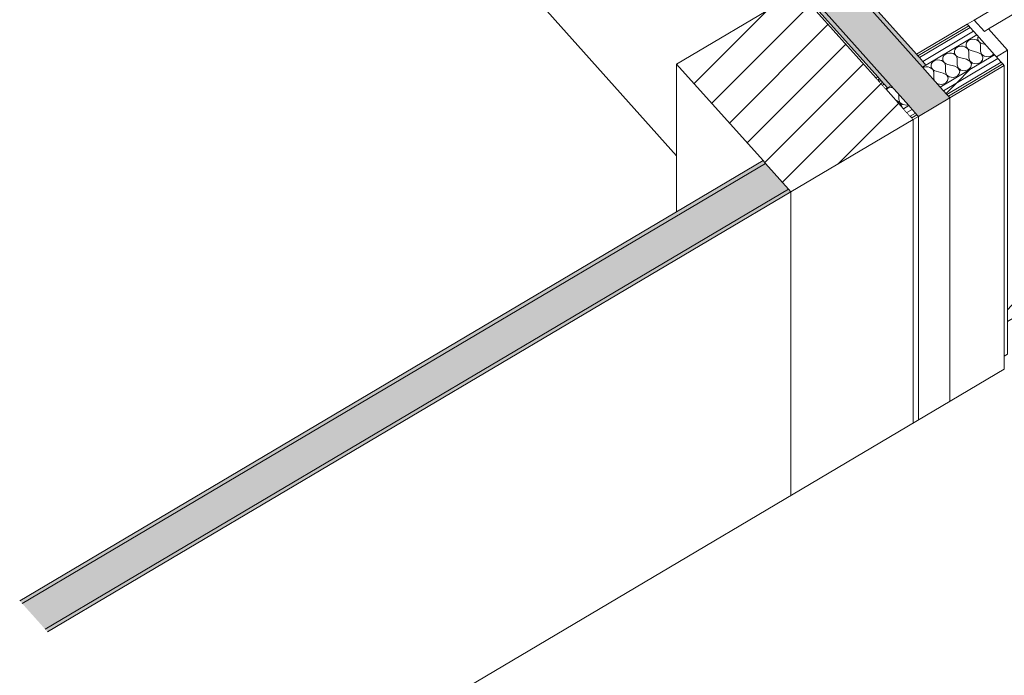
# Model space of a CAD drawing. Header units: millimetres. Extents: x -36631 to 27388, y -24993 to 6945.
# Tile 77 of 256: x -7733 to -5315, y -22147 to -20536. Entities that reach past the tile are written whole.
import ezdxf

# ---------------------------------------------------------------- set-up
doc = ezdxf.new("R2010")
doc.units = ezdxf.units.MM
doc.header["$MEASUREMENT"] = 0
doc.linetypes.add('Wipeout_Contour', pattern=[1000, 0, -1000])
for name, color, linetype in [('10_ESTR_Pilars', 7, 'Continuous'), ('12_FAÇ_Façana', 7, 'Continuous'), ('14_PAV_Paviment existent', 7, 'Continuous'), ('Nuevo_08_E_Envans secs', 7, 'Continuous'), ('Nuevo_Puertas Archicad', 7, 'Continuous')]:
    doc.layers.add(name, color=color, linetype=linetype)
for name, color, linetype, lineweight in [('10_ESTR_Pilars_Pluma_Nº__28', 7, 'Continuous', 20), ('10_ESTR_Pilars_Pluma_Nº__42', 8, 'Continuous', 25), ('10_ESTR_Pilars_Pluma_Nº__88', 7, 'Continuous', 5), ('12_FAÇ_Façana_Pluma_Nº__47', 7, 'Continuous', 20), ('12_FAÇ_Façana_Pluma_Nº__7', 7, 'Continuous', 5), ('14_PAV_Paviment existent_Pluma_Nº__89', 7, 'Continuous', 5), ('Nuevo_08_E_Envans secs_Pluma_Nº__1', 7, 'Continuous', 5), ('Nuevo_08_E_Envans secs_Pluma_Nº__47', 7, 'Continuous', 20), ('Nuevo_Puertas Archicad_Pluma_Nº__1', 7, 'Continuous', 5), ('Nuevo_Puertas Archicad_Pluma_Nº__47', 7, 'Continuous', 20)]:
    doc.layers.add(name, color=color, linetype=linetype, lineweight=lineweight)
for name, color, linetype, lineweight, true_color in [('12_FAÇ_Façana_Pluma_Nº__102', 7, 'Continuous', 5, 0xcccccc), ('12_FAÇ_Façana_Pluma_Nº__176', 7, 'Continuous', 15, 0x93a0c6), ('Nuevo_08_E_Envans secs_Pluma_Nº__102', 7, 'Continuous', 5, 0xcccccc), ('Nuevo_08_E_Envans secs_Pluma_Nº__171', 171, 'Continuous', 13, 0xaaaaff), ('Nuevo_08_E_Envans secs_Pluma_Nº__177', 7, 'Continuous', 15, 0xf7e046), ('Nuevo_Puertas Archicad_Pluma_Nº__3', 7, 'Continuous', 5, 0xa4a4a4)]:
    doc.layers.add(name, color=color, linetype=linetype, lineweight=lineweight, true_color=true_color)
pattern_1 = [(45, (0, 0), (-183.8478, 183.8478), [195, -65]), (45, (7e-14, 183.85), (-183.8478, 183.8478), [195, -65])]

# ---------------------------------------------------------------- blocks, each defined once
blk = doc.blocks.new('Elem Sección_59_1')
at = {"color": 254, "linetype": 'Wipeout_Contour', "lineweight": 0, "ltscale": 86073.69946}
blk.add_wipeout([(-5538.1, -20781.1), (-5819, -20466.7), (-6119.4, -20644.6), (-5838.5, -20958.9)], dxfattribs=at).dxf.layer = '10_ESTR_Pilars'
at = {"layer": '10_ESTR_Pilars_Pluma_Nº__42', "linetype": 'Continuous', "lineweight": 25}
h = blk.add_hatch(dxfattribs=at)
h.set_pattern_fill('00_GCT_trama_45º_e1_400__05', color=8, style=0, pattern_type=2)
h.set_pattern_definition([(45, (0, 0), (-45.96194, 45.96194), [])])
h.paths.add_polyline_path([(-5538.1, -20781.1), (-5819, -20466.7), (-6119.4, -20644.6), (-5838.5, -20958.9)])
at = {"layer": '10_ESTR_Pilars_Pluma_Nº__28', "color": 7, "linetype": 'Continuous', "lineweight": 20}
for p, q in [((-5819, -20466.7), (-6119.4, -20644.6)), ((-5819, -20466.7), (-5629.3, -20679.1)), ((-6119.4, -20644.6), (-5907.2, -20882.1)), ((-5538.1, -20781.1), (-5838.5, -20958.9))]:
    blk.add_line(p, q, dxfattribs=at)
at = {"layer": '10_ESTR_Pilars_Pluma_Nº__28', "color": 7, "linetype": 'Continuous', "lineweight": 20, "flags": 128}
for points in [[(-5629.3, -20679.1), (-5625.5, -20683.3), (-5621.8, -20687.5), (-5613.7, -20696.5), (-5605.6, -20705.6), (-5561.9, -20754.5), (-5553.7, -20763.6), (-5545.6, -20772.7), (-5541.9, -20776.9), (-5538.1, -20781.1)], [(-5907.2, -20882.1), (-5900.9, -20889.1), (-5844.8, -20952), (-5838.5, -20958.9)]]:
    blk.add_lwpolyline(points, dxfattribs=at)
at = {"layer": '10_ESTR_Pilars_Pluma_Nº__88', "color": 7, "linetype": 'Continuous', "lineweight": 5}
blk.add_line((-6119.4, -21007.8), (-6119.4, -20644.6), dxfattribs=at)
blk = doc.blocks.new('Elem Sección_122_1')
at = {"layer": '12_FAÇ_Façana_Pluma_Nº__102', "linetype": 'Continuous', "lineweight": 0, "true_color": 0xe5e5e5}
blk.add_hatch(color=254, dxfattribs=at).paths.add_polyline_path([(-5844.8, -20952), (-5900.9, -20889.1), (-7726.8, -21970.4), (-7670.6, -22033.2)])
at = {"layer": '12_FAÇ_Façana_Pluma_Nº__176', "linetype": 'Continuous', "lineweight": 0, "true_color": 0x495063}
for points in [[(-5900.9, -20889.1), (-5907.2, -20882.1), (-7733, -21963.4), (-7726.8, -21970.4)], [(-5844.8, -20952), (-7670.6, -22033.2), (-7664.4, -22040.2), (-5838.5, -20958.9)]]:
    blk.add_hatch(color=251, dxfattribs=at).paths.add_polyline_path(points)
at = {"layer": '12_FAÇ_Façana_Pluma_Nº__47', "color": 7, "linetype": 'Continuous', "lineweight": 20}
blk.add_line((-5838.5, -21704.7), (-5838.5, -20958.9), dxfattribs=at)
at = {"layer": '12_FAÇ_Façana_Pluma_Nº__7', "color": 7, "linetype": 'Continuous', "lineweight": 5}
for p, q in [((-5907.2, -20882.1), (-7733, -21963.4)), ((-5900.9, -20889.1), (-7726.8, -21970.4)), ((-5844.8, -20952), (-7670.6, -22033.2)), ((-5838.5, -20958.9), (-7664.4, -22040.2))]:
    blk.add_line(p, q, dxfattribs=at)
blk = doc.blocks.new('*X177')
at = {"layer": 'Nuevo_08_E_Envans secs_Pluma_Nº__102', "color": 254, "linetype": 'Continuous', "lineweight": 5, "true_color": 0xcccccc}
for p, q in [((-5592.4, -20702.3), (-5597.2, -20703.1)), ((-5588.7, -20702.5), (-5592.4, -20702.3)), ((-5601.5, -20705), (-5604.2, -20707.1)), ((-5597.2, -20703.1), (-5601.5, -20705)), ((-5573.7, -20731.3), (-5573.5, -20719.5)), ((-5579.4, -20734.6), (-5579.7, -20734.6)), ((-5571.3, -20738.9), (-5579.4, -20734.6)), ((-5573.7, -20731.3), (-5571.2, -20738.9)), ((-5567.2, -20746), (-5571.3, -20738.9)), ((-5571.2, -20738.9), (-5564.1, -20744.2)), ((-5567.5, -20748.2), (-5567.2, -20746)), ((-5564.1, -20744.2), (-5554.7, -20745.8)), ((-5554.7, -20745.8), (-5550.9, -20744.7))]:
    blk.add_line(p, q, dxfattribs=at)
blk = doc.blocks.new('*X181')
at = {"layer": 'Nuevo_08_E_Envans secs_Pluma_Nº__102', "color": 254, "linetype": 'Continuous', "lineweight": 5, "true_color": 0xcccccc}
for p, q in [((-5378.9, -20576.6), (-5379.8, -20579.5)), ((-5379.8, -20579.5), (-5379.7, -20583.5)), ((-5429.9, -20603.4), (-5433.4, -20606.1)), ((-5425.6, -20601.5), (-5429.9, -20603.4)), ((-5420.8, -20600.6), (-5425.6, -20601.5)), ((-5415.9, -20600.9), (-5420.8, -20600.6)), ((-5411.3, -20602.2), (-5415.9, -20600.9)), ((-5407.3, -20604.5), (-5411.3, -20602.2)), ((-5407.2, -20592.6), (-5408.4, -20596.5)), ((-5408.4, -20596.5), (-5408.3, -20600.4)), ((-5408.3, -20600.4), (-5406.8, -20604.2)), ((-5404.3, -20607.6), (-5407.3, -20604.5)), ((-5404.8, -20589.2), (-5407.2, -20592.6)), ((-5406.8, -20604.2), (-5404.2, -20607.5)), ((-5401.3, -20586.4), (-5404.8, -20589.2)), ((-5397, -20584.5), (-5401.3, -20586.4)), ((-5392.2, -20583.7), (-5397, -20584.5)), ((-5387.3, -20584), (-5392.2, -20583.7)), ((-5382.7, -20585.3), (-5387.3, -20584)), ((-5378.7, -20587.6), (-5382.7, -20585.3)), ((-5379.7, -20583.5), (-5378.2, -20587.3)), ((-5375.7, -20590.7), (-5378.7, -20587.6)), ((-5378.2, -20587.3), (-5375.6, -20590.6)), ((-5373.8, -20594.3), (-5375.7, -20590.7)), ((-5375.6, -20590.6), (-5371.9, -20593.2)), ((-5373.2, -20598.3), (-5373.8, -20594.3)), ((-5373.4, -20612.7), (-5373.2, -20598.3)), ((-5371.9, -20593.2), (-5367.5, -20594.9)), ((-5361.2, -20596.5), (-5367.5, -20594.9)), ((-5464.4, -20626.5), (-5465.6, -20630.3)), ((-5462, -20623.1), (-5464.4, -20626.5)), ((-5458.5, -20620.3), (-5462, -20623.1)), ((-5454.2, -20618.4), (-5458.5, -20620.3)), ((-5449.4, -20617.6), (-5454.2, -20618.4)), ((-5444.5, -20617.8), (-5449.4, -20617.6)), ((-5439.9, -20619.2), (-5444.5, -20617.8)), ((-5435.9, -20621.5), (-5439.9, -20619.2)), ((-5435.8, -20609.6), (-5437, -20613.4)), ((-5437, -20613.4), (-5436.9, -20617.4)), ((-5436.9, -20617.4), (-5435.5, -20621.2)), ((-5432.9, -20624.6), (-5435.9, -20621.5)), ((-5433.4, -20606.1), (-5435.8, -20609.6)), ((-5435.5, -20621.2), (-5432.8, -20624.5)), ((-5431, -20628.2), (-5432.9, -20624.6)), ((-5432.8, -20624.5), (-5429.1, -20627.1)), ((-5430.4, -20632.2), (-5431, -20628.2)), ((-5429.1, -20627.1), (-5424.7, -20628.8)), ((-5407.8, -20633), (-5424.7, -20628.8)), ((-5402.4, -20611.3), (-5404.3, -20607.6)), ((-5404.2, -20607.5), (-5400.5, -20610.1)), ((-5401.8, -20615.2), (-5402.4, -20611.3)), ((-5402, -20629.6), (-5401.8, -20615.2)), ((-5402, -20629.6), (-5399.5, -20637.2)), ((-5400.5, -20610.1), (-5396.1, -20611.8)), ((-5379.2, -20616.1), (-5396.1, -20611.8)), ((-5371, -20620.3), (-5379.2, -20616.1)), ((-5373.4, -20612.7), (-5370.9, -20620.3)), ((-5366.9, -20627.4), (-5371, -20620.3)), ((-5370.9, -20620.3), (-5363.9, -20625.7)), ((-5368, -20635.3), (-5366.9, -20627.4)), ((-5363.9, -20625.7), (-5354.4, -20627.2)), ((-5354.4, -20627.2), (-5345.3, -20624.5)), ((-5345.3, -20624.5), (-5340.5, -20619.5)), ((-5511.4, -20652.3), (-5514.3, -20653.6)), ((-5506.6, -20651.5), (-5511.4, -20652.3)), ((-5501.7, -20651.7), (-5506.6, -20651.5)), ((-5497.1, -20653), (-5501.7, -20651.7)), ((-5493.2, -20655.3), (-5497.1, -20653)), ((-5493, -20643.4), (-5494.3, -20647.3)), ((-5494.3, -20647.3), (-5494.1, -20651.3)), ((-5494.1, -20651.3), (-5492.7, -20655)), ((-5490.6, -20640), (-5493, -20643.4)), ((-5487.1, -20637.2), (-5490.6, -20640)), ((-5482.8, -20635.4), (-5487.1, -20637.2)), ((-5478, -20634.5), (-5482.8, -20635.4)), ((-5473.1, -20634.8), (-5478, -20634.5)), ((-5468.5, -20636.1), (-5473.1, -20634.8)), ((-5464.6, -20638.4), (-5468.5, -20636.1)), ((-5465.6, -20630.3), (-5465.5, -20634.3)), ((-5465.5, -20634.3), (-5464.1, -20638.1)), ((-5461.5, -20641.5), (-5464.6, -20638.4)), ((-5464.1, -20638.1), (-5461.4, -20641.4)), ((-5459.6, -20645.2), (-5461.5, -20641.5)), ((-5461.4, -20641.4), (-5457.7, -20644)), ((-5459, -20649.1), (-5459.6, -20645.2)), ((-5459.3, -20663.5), (-5459, -20649.1)), ((-5457.7, -20644), (-5453.3, -20645.7)), ((-5436.4, -20649.9), (-5453.3, -20645.7)), ((-5428.3, -20654.2), (-5436.4, -20649.9)), ((-5430.6, -20646.5), (-5430.4, -20632.2)), ((-5430.6, -20646.5), (-5428.1, -20654.1)), ((-5399.6, -20637.3), (-5407.8, -20633)), ((-5402.6, -20658.4), (-5396.6, -20652.2)), ((-5395.5, -20644.4), (-5399.6, -20637.3)), ((-5399.5, -20637.2), (-5392.5, -20642.6)), ((-5396.6, -20652.2), (-5395.5, -20644.4)), ((-5392.5, -20642.6), (-5383, -20644.2)), ((-5383, -20644.2), (-5374, -20641.5)), ((-5374, -20641.5), (-5368, -20635.3)), ((-5490.1, -20658.4), (-5493.2, -20655.3)), ((-5492.7, -20655), (-5490, -20658.4)), ((-5488.2, -20662.1), (-5490.1, -20658.4)), ((-5490, -20658.4), (-5486.3, -20661)), ((-5487.6, -20666), (-5488.2, -20662.1)), ((-5487.9, -20680.4), (-5487.6, -20666)), ((-5486.3, -20661), (-5481.9, -20662.6)), ((-5465, -20666.9), (-5481.9, -20662.6)), ((-5456.9, -20671.2), (-5465, -20666.9)), ((-5459.3, -20663.5), (-5456.7, -20671.1)), ((-5452.7, -20678.3), (-5456.9, -20671.2)), ((-5456.7, -20671.1), (-5449.7, -20676.5)), ((-5453.8, -20686.1), (-5452.7, -20678.3)), ((-5449.7, -20676.5), (-5440.2, -20678.1)), ((-5440.2, -20678.1), (-5431.2, -20675.3)), ((-5431.2, -20675.3), (-5425.2, -20669.1)), ((-5424.1, -20661.3), (-5428.3, -20654.2)), ((-5428.1, -20654.1), (-5421.1, -20659.5)), ((-5425.2, -20669.1), (-5424.1, -20661.3)), ((-5421.1, -20659.5), (-5411.6, -20661.1)), ((-5411.6, -20661.1), (-5402.6, -20658.4)), ((-5487.9, -20680.4), (-5486.5, -20684.7)), ((-5479.4, -20692.6), (-5478.3, -20693.4)), ((-5478.3, -20693.4), (-5468.8, -20695)), ((-5468.8, -20695), (-5459.8, -20692.3)), ((-5459.8, -20692.3), (-5453.8, -20686.1))]:
    blk.add_line(p, q, dxfattribs=at)
blk = doc.blocks.new('Elem Sección_167_1')
at = {"layer": 'Nuevo_08_E_Envans secs', "lineweight": 0}
for name in ['*X181', '*X177']:
    blk.add_blockref(name, (0, 0), dxfattribs=at)
at = {"color": 254, "linetype": 'Wipeout_Contour', "lineweight": 0, "ltscale": 85997.910314}
blk.add_wipeout([(-5541.9, -20776.9), (-5538.1, -20781.1), (-5525.3, -20773.4), (-5529, -20769.2)], dxfattribs=at).dxf.layer = 'Nuevo_08_E_Envans secs'
at = {"layer": 'Nuevo_08_E_Envans secs_Pluma_Nº__171', "linetype": 'Continuous', "lineweight": 13, "true_color": 0xaaaaff}
h = blk.add_hatch(dxfattribs=at)
h.set_pattern_fill('Panellat_HPL_0001', color=161, style=0, pattern_type=2)
h.set_pattern_definition(pattern_1)
h.paths.add_polyline_path([(-5541.9, -20776.9), (-5538.1, -20781.1), (-5525.3, -20773.4), (-5529, -20769.2)])
at = {"color": 254, "linetype": 'Wipeout_Contour', "lineweight": 0, "ltscale": 85500.39372}
blk.add_wipeout([(-5448, -20727.7), (-5314.5, -20648.6), (-5318.3, -20644.4), (-5451.8, -20723.5)], dxfattribs=at).dxf.layer = 'Nuevo_08_E_Envans secs'
at = {"color": 254, "linetype": 'Wipeout_Contour', "lineweight": 0, "ltscale": 85756.982651}
blk.add_wipeout([(-5609.4, -20694), (-5617.5, -20684.9), (-5621.8, -20687.5), (-5613.7, -20696.5)], dxfattribs=at).dxf.layer = 'Nuevo_08_E_Envans secs'
at = {"layer": 'Nuevo_08_E_Envans secs_Pluma_Nº__171', "linetype": 'Continuous', "lineweight": 13, "true_color": 0xaaaaff}
h = blk.add_hatch(dxfattribs=at)
h.set_pattern_fill('Panellat_HPL_0001', color=161, style=0, pattern_type=2)
h.set_pattern_definition(pattern_1)
h.paths.add_polyline_path([(-5448, -20727.7), (-5314.5, -20648.6), (-5318.3, -20644.4), (-5451.8, -20723.5)])
at = {"layer": 'Nuevo_08_E_Envans secs_Pluma_Nº__177', "linetype": 'Continuous', "lineweight": 15, "true_color": 0xf7e046}
h = blk.add_hatch(dxfattribs=at)
h.set_pattern_fill('Panellat_HPL_0001', color=53, style=0, pattern_type=2)
h.set_pattern_definition(pattern_1)
h.paths.add_polyline_path([(-5609.4, -20694), (-5617.5, -20684.9), (-5621.8, -20687.5), (-5613.7, -20696.5)])
at = {"color": 254, "linetype": 'Wipeout_Contour', "lineweight": 0, "ltscale": 85939.32844}
blk.add_wipeout([(-5561.9, -20754.5), (-5553.7, -20763.6), (-5540.9, -20756), (-5549, -20746.9)], dxfattribs=at).dxf.layer = 'Nuevo_08_E_Envans secs'
at = {"layer": 'Nuevo_08_E_Envans secs_Pluma_Nº__177', "linetype": 'Continuous', "lineweight": 15, "true_color": 0xf7e046}
h = blk.add_hatch(dxfattribs=at)
h.set_pattern_fill('Panellat_HPL_0001', color=53, style=0, pattern_type=2)
h.set_pattern_definition(pattern_1)
h.paths.add_polyline_path([(-5561.9, -20754.5), (-5553.7, -20763.6), (-5540.9, -20756), (-5549, -20746.9)])
at = {"color": 254, "linetype": 'Wipeout_Contour', "lineweight": 0, "ltscale": 85228.674648}
blk.add_wipeout([(-5390.1, -20564.1), (-5398.2, -20555), (-5523.1, -20629), (-5515, -20638.1)], dxfattribs=at).dxf.layer = 'Nuevo_08_E_Envans secs'
at = {"color": 254, "linetype": 'Wipeout_Contour', "lineweight": 0, "ltscale": 85783.543567}
blk.add_wipeout([(-5609.4, -20694), (-5613.7, -20696.5), (-5605.6, -20705.6), (-5601.3, -20703.1)], dxfattribs=at).dxf.layer = 'Nuevo_08_E_Envans secs'
at = {"layer": 'Nuevo_08_E_Envans secs_Pluma_Nº__177', "linetype": 'Continuous', "lineweight": 15, "true_color": 0xf7e046}
h = blk.add_hatch(dxfattribs=at)
h.set_pattern_fill('Panellat_HPL_0001', color=53, style=0, pattern_type=2)
h.set_pattern_definition(pattern_1)
h.paths.add_polyline_path([(-5390.1, -20564.1), (-5398.2, -20555), (-5523.1, -20629), (-5515, -20638.1)])
h = blk.add_hatch(dxfattribs=at)
h.set_pattern_fill('Panellat_HPL_0001', color=53, style=0, pattern_type=2)
h.set_pattern_definition(pattern_1)
h.paths.add_polyline_path([(-5609.4, -20694), (-5613.7, -20696.5), (-5605.6, -20705.6), (-5601.3, -20703.1)])
at = {"layer": 'Nuevo_08_E_Envans secs_Pluma_Nº__1', "color": 7, "linetype": 'Continuous', "lineweight": 5, "flags": 128}
blk.add_lwpolyline([(-5592.7, -20698), (-5601.3, -20703.1), (-5605.6, -20705.6)], dxfattribs=at)
at = {"color": 254, "linetype": 'Wipeout_Contour', "lineweight": 0, "ltscale": 85966.039029}
blk.add_wipeout([(-5553.7, -20763.6), (-5545.6, -20772.7), (-5532.8, -20765.1), (-5540.9, -20756)], dxfattribs=at).dxf.layer = 'Nuevo_08_E_Envans secs'
at = {"layer": 'Nuevo_08_E_Envans secs_Pluma_Nº__177', "linetype": 'Continuous', "lineweight": 15, "true_color": 0xf7e046}
h = blk.add_hatch(dxfattribs=at)
h.set_pattern_fill('Panellat_HPL_0001', color=53, style=0, pattern_type=2)
h.set_pattern_definition(pattern_1)
h.paths.add_polyline_path([(-5553.7, -20763.6), (-5545.6, -20772.7), (-5532.8, -20765.1), (-5540.9, -20756)])
at = {"layer": 'Nuevo_08_E_Envans secs_Pluma_Nº__1', "color": 7, "linetype": 'Continuous', "lineweight": 5}
for p, q in [((-5549, -20746.9), (-5561.9, -20754.5)), ((-5540.9, -20756), (-5553.7, -20763.6)), ((-5532.8, -20765.1), (-5545.6, -20772.7)), ((-5529, -20769.2), (-5541.9, -20776.9)), ((-5525.3, -20773.4), (-5538.1, -20781.1))]:
    blk.add_line(p, q, dxfattribs=at)
at = {"layer": 'Nuevo_08_E_Envans secs_Pluma_Nº__47', "color": 7, "linetype": 'Continuous', "lineweight": 20}
for p, q in [((-5525.3, -21519.2), (-5525.3, -20773.4)), ((-5538.1, -20781.1), (-5538.1, -21526.9))]:
    blk.add_line(p, q, dxfattribs=at)
at = {"color": 254, "linetype": 'Wipeout_Contour', "lineweight": 0, "ltscale": 85255.482074}
blk.add_wipeout([(-5515, -20638.1), (-5506.9, -20647.2), (-5381.9, -20573.2), (-5390.1, -20564.1)], dxfattribs=at).dxf.layer = 'Nuevo_08_E_Envans secs'
at = {"color": 254, "linetype": 'Wipeout_Contour', "lineweight": 0, "ltscale": 85725.337404}
blk.add_wipeout([(-5629.3, -20679.1), (-5625.5, -20683.3), (-5621.2, -20680.7), (-5625, -20676.5)], dxfattribs=at).dxf.layer = 'Nuevo_08_E_Envans secs'
at = {"layer": 'Nuevo_08_E_Envans secs_Pluma_Nº__171', "linetype": 'Continuous', "lineweight": 13, "true_color": 0xaaaaff}
h = blk.add_hatch(dxfattribs=at)
h.set_pattern_fill('Panellat_HPL_0001', color=161, style=0, pattern_type=2)
h.set_pattern_definition(pattern_1)
h.paths.add_polyline_path([(-5629.3, -20679.1), (-5625.5, -20683.3), (-5621.2, -20680.7), (-5625, -20676.5)])
at = {"layer": 'Nuevo_08_E_Envans secs_Pluma_Nº__177', "linetype": 'Continuous', "lineweight": 15, "true_color": 0xf7e046}
h = blk.add_hatch(dxfattribs=at)
h.set_pattern_fill('Panellat_HPL_0001', color=53, style=0, pattern_type=2)
h.set_pattern_definition(pattern_1)
h.paths.add_polyline_path([(-5515, -20638.1), (-5506.9, -20647.2), (-5381.9, -20573.2), (-5390.1, -20564.1)])
at = {"layer": 'Nuevo_08_E_Envans secs_Pluma_Nº__1', "color": 7, "linetype": 'Continuous', "lineweight": 5}
for p, q in [((-5625, -20676.5), (-5629.3, -20679.1)), ((-5621.2, -20680.7), (-5625.5, -20683.3)), ((-5617.5, -20684.9), (-5621.8, -20687.5)), ((-5609.4, -20694), (-5613.7, -20696.5))]:
    blk.add_line(p, q, dxfattribs=at)
at = {"color": 254, "linetype": 'Wipeout_Contour', "lineweight": 0, "ltscale": 85441.301616}
blk.add_wipeout([(-5330.1, -20631.2), (-5338.3, -20622.1), (-5471.8, -20701.2), (-5463.6, -20710.2)], dxfattribs=at).dxf.layer = 'Nuevo_08_E_Envans secs'
at = {"layer": 'Nuevo_08_E_Envans secs_Pluma_Nº__177', "linetype": 'Continuous', "lineweight": 15, "true_color": 0xf7e046}
h = blk.add_hatch(dxfattribs=at)
h.set_pattern_fill('Panellat_HPL_0001', color=53, style=0, pattern_type=2)
h.set_pattern_definition(pattern_1)
h.paths.add_polyline_path([(-5330.1, -20631.2), (-5338.3, -20622.1), (-5471.8, -20701.2), (-5463.6, -20710.2)])
at = {"color": 254, "linetype": 'Wipeout_Contour', "lineweight": 0, "ltscale": 85468.245197}
blk.add_wipeout([(-5455.5, -20719.3), (-5322, -20640.3), (-5330.1, -20631.2), (-5463.6, -20710.2)], dxfattribs=at).dxf.layer = 'Nuevo_08_E_Envans secs'
at = {"layer": 'Nuevo_08_E_Envans secs_Pluma_Nº__177', "linetype": 'Continuous', "lineweight": 15, "true_color": 0xf7e046}
h = blk.add_hatch(dxfattribs=at)
h.set_pattern_fill('Panellat_HPL_0001', color=53, style=0, pattern_type=2)
h.set_pattern_definition(pattern_1)
h.paths.add_polyline_path([(-5455.5, -20719.3), (-5322, -20640.3), (-5330.1, -20631.2), (-5463.6, -20710.2)])
at = {"layer": 'Nuevo_08_E_Envans secs_Pluma_Nº__1', "color": 7, "linetype": 'Continuous', "lineweight": 5}
for p, q in [((-5322, -20640.3), (-5455.5, -20719.3)), ((-5318.3, -20644.4), (-5451.8, -20723.5)), ((-5314.5, -20648.6), (-5448, -20727.7))]:
    blk.add_line(p, q, dxfattribs=at)
at = {"layer": 'Nuevo_08_E_Envans secs_Pluma_Nº__1', "color": 7, "linetype": 'Continuous', "lineweight": 5, "flags": 128}
blk.add_lwpolyline([(-5333.9, -20627), (-5330.1, -20631.2), (-5322, -20640.3), (-5318.3, -20644.4), (-5314.5, -20648.6)], dxfattribs=at)
at = {"color": 254, "linetype": 'Wipeout_Contour', "lineweight": 0, "ltscale": 85196.735616}
blk.add_wipeout([(-5526.8, -20624.8), (-5401.9, -20550.8), (-5405.7, -20546.7), (-5530.6, -20620.6)], dxfattribs=at).dxf.layer = 'Nuevo_08_E_Envans secs'
at = {"layer": 'Nuevo_08_E_Envans secs_Pluma_Nº__171', "linetype": 'Continuous', "lineweight": 13, "true_color": 0xaaaaff}
h = blk.add_hatch(dxfattribs=at)
h.set_pattern_fill('Panellat_HPL_0001', color=161, style=0, pattern_type=2)
h.set_pattern_definition(pattern_1)
h.paths.add_polyline_path([(-5526.8, -20624.8), (-5401.9, -20550.8), (-5405.7, -20546.7), (-5530.6, -20620.6)])
at = {"layer": 'Nuevo_08_E_Envans secs_Pluma_Nº__1', "color": 7, "linetype": 'Continuous', "lineweight": 5}
for p, q in [((-5405.7, -20546.7), (-5530.6, -20620.6)), ((-5401.9, -20550.8), (-5526.8, -20624.8)), ((-5398.2, -20555), (-5523.1, -20629)), ((-5390.1, -20564.1), (-5515, -20638.1)), ((-5338.3, -20622.1), (-5471.8, -20701.2)), ((-5330.1, -20631.2), (-5463.6, -20710.2))]:
    blk.add_line(p, q, dxfattribs=at)
at = {"layer": 'Nuevo_08_E_Envans secs_Pluma_Nº__1', "color": 7, "linetype": 'Continuous', "lineweight": 5, "flags": 128}
blk.add_lwpolyline([(-5381.9, -20573.2), (-5506.9, -20647.2), (-5515.4, -20652.3)], dxfattribs=at)
blk = doc.blocks.new('Elem Sección_168_1')
at = {"layer": 'Nuevo_Puertas Archicad', "linetype": 'Continuous', "lineweight": 0, "true_color": 0xffffff}
h = blk.add_hatch(dxfattribs=at)
h.set_pattern_fill('Hormigón_en_Masa_0001', style=0, pattern_type=2)
h.set_pattern_definition([(0, (0, 0), (0, 779.423), [48.75, -401.25]), (0, (225, 389.7), (0, 779.423), [48.75, -401.25]), (60, (0, 0), (-675, 389.711), [48.75, -401.25]), (60, (450, 0), (-675, 389.711), [48.75, -401.25]), (120, (48.75, 0), (675, 389.711), [48.75, -401.25]), (120, (498.75, 0), (675, 389.711), [48.75, -401.25]), (0, (0, 75), (0, 150), [0, -150, 0, -225]), (45, (75, 75), (-106.066, 106.066), [0, -112.5, 0, -187.5])])
h.paths.add_polyline_path([(-4478.8, -19997.8), (-5388.5, -20536.5), (-5363.5, -20564.4), (-4453.8, -20025.7)])
at = {"layer": 'Nuevo_Puertas Archicad_Pluma_Nº__1', "color": 7, "linetype": 'Continuous', "lineweight": 5}
for p, q in [((-4478.8, -19997.8), (-4453.8, -20025.7)), ((-4464.1, -20031.8), (-4417.3, -20084.2)), ((-4389.8, -20067.9), (-4417.3, -20084.2)), ((-5388.5, -20536.5), (-5363.5, -20564.4)), ((-5353.2, -20558.3), (-5306.4, -20610.7)), ((-5306.4, -20610.7), (-5333.9, -20627))]:
    blk.add_line(p, q, dxfattribs=at)
at = {"layer": 'Nuevo_Puertas Archicad_Pluma_Nº__1', "color": 7, "linetype": 'Continuous', "lineweight": 5, "flags": 128}
for points in [[(-4461.6, -19987.6), (-4478.8, -19997.8), (-5388.5, -20536.5), (-5405.7, -20546.7)], [(-4461.6, -19987.6), (-4411.7, -20043.5), (-4389.8, -20067.9)], [(-4453.8, -20025.7), (-4464.1, -20031.8), (-5353.2, -20558.3), (-5363.5, -20564.4)], [(-5405.7, -20546.7), (-5401.9, -20550.8), (-5398.2, -20555), (-5390.1, -20564.1), (-5381.9, -20573.2), (-5338.3, -20622.1), (-5333.9, -20627)]]:
    blk.add_lwpolyline(points, dxfattribs=at)
at = {"layer": 'Nuevo_Puertas Archicad_Pluma_Nº__3', "color": 253, "linetype": 'Continuous', "lineweight": 5, "true_color": 0xa4a4a4}
for p, q in [((-4464.1, -20031.8), (-4464.1, -20778.5)), ((-4389.8, -20067.9), (-4389.8, -20814.6)), ((-4417.3, -20830.9), (-4417.3, -20084.2)), ((-5016.7, -20359.1), (-4464.1, -20312.1)), ((-5306.4, -21248.5), (-4464.1, -20322.5)), ((-5041.8, -20331.1), (-5041.6, -20331.1)), ((-5306.4, -20610.7), (-5306.4, -21357.4)), ((-5306.4, -21277.3), (-4464.1, -20778.5)), ((-4464.1, -20778.5), (-4417.3, -20830.9)), ((-4389.8, -20814.6), (-4417.3, -20830.9)), ((-5306.4, -21357.4), (-5314.5, -21362.2))]:
    blk.add_line(p, q, dxfattribs=at)
at = {"layer": 'Nuevo_Puertas Archicad_Pluma_Nº__47', "color": 7, "linetype": 'Continuous', "lineweight": 20}
blk.add_line((-5314.5, -21394.4), (-5314.5, -20648.6), dxfattribs=at)
blk = doc.blocks.new('Elem Sección_327_1')
at = {"layer": '12_FAÇ_Façana_Pluma_Nº__102', "linetype": 'Continuous', "lineweight": 0, "true_color": 0xe5e5e5}
blk.add_hatch(color=254, dxfattribs=at).paths.add_polyline_path([(-6646.5, -19386.6), (-6723.7, -19432.3), (-6667.6, -19495.2), (-5592.7, -20698), (-5525.3, -20773.4), (-5448, -20727.7), (-5515.4, -20652.3)])
at = {"layer": '12_FAÇ_Façana_Pluma_Nº__176', "linetype": 'Continuous', "lineweight": 0, "true_color": 0x495063}
for points in [[(-6652.7, -19379.6), (-6646.5, -19386.6), (-5515.4, -20652.3), (-5506.9, -20647.2), (-6644.2, -19374.5)], [(-6676.1, -19500.3), (-5601.3, -20703.1), (-5592.7, -20698), (-6667.6, -19495.2)]]:
    blk.add_hatch(color=251, dxfattribs=at).paths.add_polyline_path(points)
at = {"layer": '12_FAÇ_Façana_Pluma_Nº__47', "color": 7, "linetype": 'Continuous', "lineweight": 20}
for p, q in [((-6669.9, -20254), (-6119.4, -20870)), ((-5448, -20727.7), (-5448, -21473.5))]:
    blk.add_line(p, q, dxfattribs=at)
at = {"layer": '12_FAÇ_Façana_Pluma_Nº__7', "color": 7, "linetype": 'Continuous', "lineweight": 5}
for p, q in [((-6644.2, -19374.5), (-6652.7, -19379.6)), ((-6644.2, -19374.5), (-5530.6, -20620.6)), ((-6669.9, -19507.3), (-5625, -20676.5)), ((-5448, -20727.7), (-5525.3, -20773.4))]:
    blk.add_line(p, q, dxfattribs=at)
at = {"layer": '12_FAÇ_Façana_Pluma_Nº__7', "color": 7, "linetype": 'Continuous', "lineweight": 5, "flags": 128}
for points in [[(-6646.5, -19386.6), (-5515.4, -20652.3), (-5471.8, -20701.2), (-5463.6, -20710.2), (-5455.5, -20719.3), (-5451.8, -20723.5), (-5448, -20727.7)], [(-6667.6, -19495.2), (-5592.7, -20698), (-5549, -20746.9), (-5540.9, -20756), (-5532.8, -20765.1), (-5529, -20769.2), (-5525.3, -20773.4)], [(-5530.6, -20620.6), (-5526.8, -20624.8), (-5523.1, -20629), (-5515, -20638.1), (-5506.9, -20647.2)], [(-5625, -20676.5), (-5621.2, -20680.7), (-5617.5, -20684.9), (-5609.4, -20694), (-5601.3, -20703.1)]]:
    blk.add_lwpolyline(points, dxfattribs=at)
blk = doc.blocks.new('Elem Sección_389_1')
at = {"layer": '14_PAV_Paviment existent_Pluma_Nº__89', "color": 7, "linetype": 'Continuous', "lineweight": 5}
blk.add_line((-5314.5, -21394.4), (-7598.8, -22747.2), dxfattribs=at)

msp = doc.modelspace()

# ---------------------------------------------------------------- block references
at = {"layer": '10_ESTR_Pilars', "lineweight": 0}
msp.add_blockref('Elem Sección_59_1', (0, 0), dxfattribs=at)

# ---------------------------------------------------------------- next in the draw order: block references
at = {"layer": '12_FAÇ_Façana', "lineweight": 0}
msp.add_blockref('Elem Sección_122_1', (0, 0), dxfattribs=at)
at = {"layer": 'Nuevo_08_E_Envans secs', "lineweight": 0}
msp.add_blockref('Elem Sección_167_1', (0, 0), dxfattribs=at)

# ---------------------------------------------------------------- next in the draw order: block references
at = {"layer": '12_FAÇ_Façana', "lineweight": 0}
msp.add_blockref('Elem Sección_327_1', (0, 0), dxfattribs=at)
at = {"layer": '14_PAV_Paviment existent', "lineweight": 0}
msp.add_blockref('Elem Sección_389_1', (0, 0), dxfattribs=at)
at = {"layer": 'Nuevo_Puertas Archicad', "lineweight": 0}
msp.add_blockref('Elem Sección_168_1', (0, 0), dxfattribs=at)

doc.saveas('drawing.dxf')
